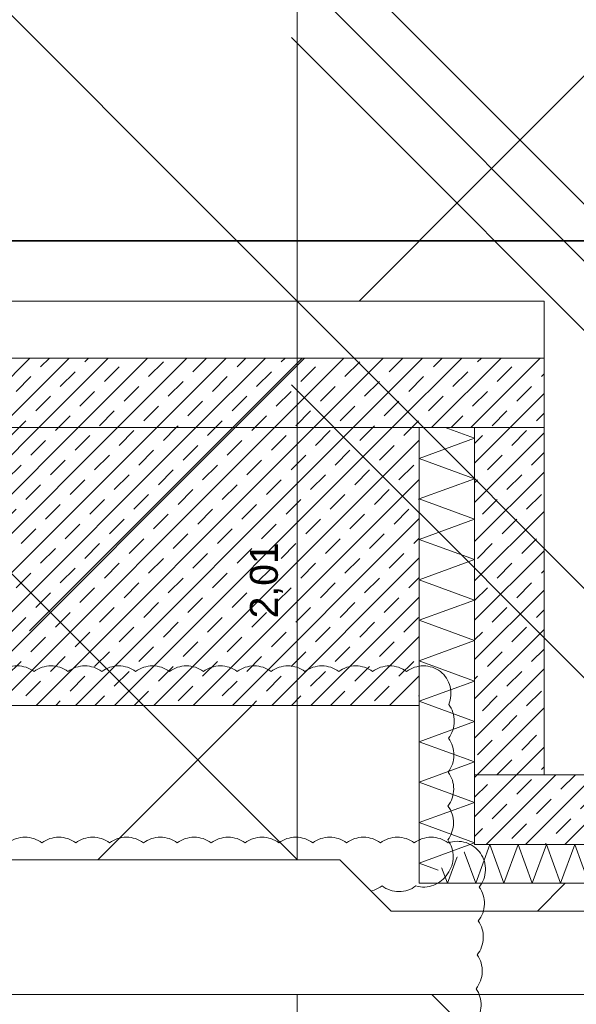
# Model space of a CAD drawing. Header units: metres. Extents: x -3716 to 31, y -1854 to 706.
# Tile 109 of 207: x -1823 to -1798, y 538 to 583. Entities that reach past the tile are written whole.
import ezdxf

# ---------------------------------------------------------------- set-up
doc = ezdxf.new("R2010")
doc.units = ezdxf.units.M
doc.header["$LTSCALE"] = 1.25
doc.header["$PDMODE"] = 1
doc.header["$PDSIZE"] = -2
doc.layers.get('0').update_dxf_attribs({"lineweight": 25})
for name, color, linetype, lineweight, true_color in [('00 -Bauelemente -Dämmung innen', 7, 'Continuous', 9, 0xff7fe6), ('30 -35 Decken- 0 Decken', 7, 'Continuous', 35, 0x00ee00), ('70 -77 Revision- 2 Wolken', 7, 'Continuous', 18, 0x944cff)]:
    doc.layers.add(name, color=color, linetype=linetype, lineweight=lineweight, true_color=true_color)
doc.layers.add('Keine', color=7, linetype='Continuous', lineweight=9)
doc.styles.add('Arial', font='arial.ttf')
doc.dimstyles.new('SIA_DIN1356', dxfattribs={"dimtxt": 1.258608, "dimasz": 2.80603, "dimexe": 2.5, "dimexo": 3.75, "dimgap": 0.625, "dimtad": 1, "dimdec": 3, "dimtxsty": 'Arial', "dimblk": 'VW_SLASH-1', "dimblk1": 'VW_SLASH-1', "dimblk2": 'VW_SLASH-1', "dimcen": 0, "dimdle": 2.5, "dimadec": 3, "dimazin": 0, "dimtfac": 1, "dimtdec": 3, "dimtix": 1, "dimtmove": 0, "dimatfit": 0, "dimldrblk": 'VW_FILLEDARROW-1', "dimfxl": 1, "dimfrac": 2, "dimtolj": 1, "dimarcsym": 0})
pattern_1 = [(45, (0, 0), (0.07071068, -0.07071068), []), (45, (0.03536, -0.03536), (0.07071068, -0.07071068), [0.075, -0.05])]

# ---------------------------------------------------------------- blocks, each defined once
blk = doc.blocks.new('Gruppe-625')
at = {"color": 255, "linetype": 'Continuous', "lineweight": 5}
blk.add_wipeout([(-89.5709, 11.648), (-87.8709, 11.648), (-88.0709, 11.788), (-89.3709, 11.788)], dxfattribs=at).dxf.layer = '00 -Bauelemente -Dämmung innen'
blk = doc.blocks.new('Gruppe-626')
at = {"layer": '00 -Bauelemente -Dämmung innen', "color": 7, "transparency": 33554687, "flags": 128}
for points in [[(-89.4085, 11.7617), (-89.3671, 11.648), (-89.3161, 11.788), (-89.2652, 11.648), (-89.2142, 11.788), (-89.1633, 11.648), (-89.1123, 11.788), (-89.0614, 11.648), (-89.0104, 11.788), (-88.9594, 11.648), (-88.9085, 11.788), (-88.8575, 11.648), (-88.8066, 11.788), (-88.7556, 11.648), (-88.7047, 11.788), (-88.6537, 11.648), (-88.6027, 11.788), (-88.5518, 11.648), (-88.5008, 11.788), (-88.4499, 11.648), (-88.3989, 11.788), (-88.348, 11.648), (-88.297, 11.788), (-88.2461, 11.648), (-88.1951, 11.788), (-88.1441, 11.648), (-88.0932, 11.788), (-88.0422, 11.648), (-88.0074, 11.7436)], [(-89.4342, 11.7437), (-89.469, 11.648), (-89.4897, 11.7049)], [(-87.9262, 11.6867), (-87.9403, 11.648), (-87.9641, 11.7132)], [(-87.9262, 11.6867), (-87.9403, 11.648), (-87.9641, 11.7132)]]:
    blk.add_lwpolyline(points, dxfattribs=at)
blk = doc.blocks.new('Gruppe-627')
at = {"layer": '00 -Bauelemente -Dämmung innen', "color": 7, "linetype": 'Continuous', "lineweight": 9, "transparency": 33554687}
blk.add_line((-88.0709, 11.788), (-89.3709, 11.788), dxfattribs=at)
blk = doc.blocks.new('Gruppe-628')
at = {"layer": '00 -Bauelemente -Dämmung innen', "color": 7, "linetype": 'Continuous', "lineweight": 9, "transparency": 33554687}
blk.add_line((-89.5709, 11.648), (-87.8709, 11.648), dxfattribs=at)
blk = doc.blocks.new('Gruppe-629')
at = {"layer": '00 -Bauelemente -Dämmung innen', "color": 7, "transparency": 33554687}
for name in ['Gruppe-627', 'Gruppe-628']:
    blk.add_blockref(name, (0, 0), dxfattribs=at)
blk = doc.blocks.new('Gruppe-630')
at = {"layer": '00 -Bauelemente -Dämmung innen', "color": 7}
blk.add_blockref('Gruppe-625', (0, 0), dxfattribs=at)
at = {"layer": '00 -Bauelemente -Dämmung innen', "color": 7, "transparency": 33554687}
for name in ['Gruppe-629', 'Gruppe-626']:
    blk.add_blockref(name, (0, 0), dxfattribs=at)
blk = doc.blocks.new('Gruppe-631')
at = {"layer": '00 -Bauelemente -Dämmung innen', "color": 7, "transparency": 33554687}
blk.add_blockref('Gruppe-630', (0, 0), dxfattribs=at)
at = {"layer": '00 -Bauelemente -Dämmung innen', "color": 0, "flags": 1}
for tag in ['IFC_UUID', 'instanceID', 'prm0_name', 'prm0_type', 'prm0_value', 'prm1_name', 'prm1_type', 'prm1_value', 'prm2_name', 'prm2_type', 'prm2_value', 'prm3_name', 'prm3_type', 'prm3_value', 'prm4_name', 'prm4_type', 'prm4_value', 'prm5_name', 'prm5_type', 'prm5_value', 'prm6_name', 'prm6_type', 'prm6_value']:
    blk.add_attdef(tag, (-89.5709, 11.648), '', height=0.00018, dxfattribs=at)
blk = doc.blocks.new('Gruppe-660')
at = {"color": 255, "linetype": 'Continuous', "lineweight": 5}
blk.add_wipeout([(-89.3709, 11.788), (-89.3709, 13.288), (-89.5709, 13.288), (-89.5709, 11.648)], dxfattribs=at).dxf.layer = '00 -Bauelemente -Dämmung innen'
blk = doc.blocks.new('Gruppe-661')
at = {"layer": '00 -Bauelemente -Dämmung innen', "color": 7, "transparency": 33554687, "flags": 128}
blk.add_lwpolyline([(-89.5025, 11.6959), (-89.5709, 11.7208), (-89.3709, 11.7936), (-89.5709, 11.8664), (-89.3709, 11.9392), (-89.5709, 12.012), (-89.3709, 12.0848), (-89.5709, 12.1576), (-89.3709, 12.2304), (-89.5709, 12.3031), (-89.3709, 12.3759), (-89.5709, 12.4487), (-89.3709, 12.5215), (-89.5709, 12.5943), (-89.3709, 12.6671), (-89.5709, 12.7399), (-89.3709, 12.8127), (-89.5709, 12.8855), (-89.3709, 12.9583), (-89.5709, 13.0311), (-89.3709, 13.1039), (-89.5709, 13.1767), (-89.3709, 13.2495), (-89.4768, 13.288)], dxfattribs=at)
blk = doc.blocks.new('Gruppe-662')
at = {"layer": '00 -Bauelemente -Dämmung innen', "color": 7, "linetype": 'Continuous', "lineweight": 9, "transparency": 33554687}
blk.add_line((-89.5709, 13.288), (-89.5709, 11.648), dxfattribs=at)
blk = doc.blocks.new('Gruppe-663')
at = {"layer": '00 -Bauelemente -Dämmung innen', "color": 7, "linetype": 'Continuous', "lineweight": 9, "transparency": 33554687}
blk.add_line((-89.3709, 11.788), (-89.3709, 13.288), dxfattribs=at)
blk = doc.blocks.new('Gruppe-664')
at = {"layer": '00 -Bauelemente -Dämmung innen', "color": 7, "transparency": 33554687}
for name in ['Gruppe-662', 'Gruppe-663']:
    blk.add_blockref(name, (0, 0), dxfattribs=at)
blk = doc.blocks.new('Gruppe-665')
at = {"layer": '00 -Bauelemente -Dämmung innen', "color": 7}
blk.add_blockref('Gruppe-660', (0, 0), dxfattribs=at)
at = {"layer": '00 -Bauelemente -Dämmung innen', "color": 7, "transparency": 33554687}
for name in ['Gruppe-661', 'Gruppe-664']:
    blk.add_blockref(name, (0, 0), dxfattribs=at)
blk = doc.blocks.new('Gruppe-666')
at = {"layer": '00 -Bauelemente -Dämmung innen', "color": 7, "transparency": 33554687}
blk.add_blockref('Gruppe-665', (0, 0), dxfattribs=at)
at = {"layer": '00 -Bauelemente -Dämmung innen', "color": 0, "flags": 1}
for tag in ['IFC_UUID', 'instanceID', 'prm0_name', 'prm0_type', 'prm0_value', 'prm1_name', 'prm1_type', 'prm1_value', 'prm2_name', 'prm2_type', 'prm2_value', 'prm3_name', 'prm3_type', 'prm3_value', 'prm4_name', 'prm4_type', 'prm4_value', 'prm5_name', 'prm5_type', 'prm5_value', 'prm6_name', 'prm6_type', 'prm6_value']:
    blk.add_attdef(tag, (-89.5709, 11.648), '', height=0.00018, dxfattribs=at)
blk = doc.blocks.new('VW_SLASH-1')
at = {"color": 0, "linetype": 'ByBlock', "lineweight": -2, "transparency": 16777216}
blk.add_line((0.8909, 0), (-1, 0), dxfattribs=at)
at = {"color": 0, "lineweight": 20, "transparency": 16777216, "flags": 128}
blk.add_lwpolyline([(0.5001, 0.5001), (-0.5001, -0.5001)], dxfattribs=at)
blk = doc.blocks.new('*D1005')
at = {"layer": '30 -35 Decken- 0 Decken', "color": 0, "linetype": 'Continuous', "lineweight": -2}
for p, q in [((-94.921, 16.188), (-94.921, 16.4595)), ((-93.721, 16.188), (-93.721, 16.4595)), ((-97.727, 13.9595), (-100.5331, 13.9595)), ((-93.721, 13.9595), (-94.921, 13.9595)), ((-90.915, 13.9595), (-88.1089, 13.9595))]:
    blk.add_line(p, q, dxfattribs=at)
at = {"layer": 'Defpoints', "color": 0}
for p in [(-94.921, 13.9595), (-94.921, 12.438), (-93.721, 12.438)]:
    blk.add_point(p, dxfattribs=at)
at = {"layer": '30 -35 Decken- 0 Decken', "color": 0, "lineweight": -2, "xscale": 2.8060302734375, "yscale": 2.8060302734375, "zscale": 2.8060302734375}
blk.add_blockref('VW_SLASH-1', (-94.921, 13.9595), dxfattribs=at)
at = {"layer": '30 -35 Decken- 0 Decken', "color": 0, "lineweight": -2, "xscale": 2.8060302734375, "yscale": 2.8060302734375, "zscale": 2.8060302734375, "rotation": 180}
blk.add_blockref('VW_SLASH-1', (-93.721, 13.9595), dxfattribs=at)
at = {"layer": '30 -35 Decken- 0 Decken', "color": 0, "lineweight": 9, "insert": (-94.321, 14.0449), "char_height": 0.10069, "attachment_point": 5, "style": 'Arial'}
blk.add_mtext('\\A1;1,20', dxfattribs=at)
blk = doc.blocks.new('VW_FILLEDARROW-1')
at = {"linetype": 'Continuous', "lineweight": 0, "transparency": 16777216}
blk.add_hatch(color=0, dxfattribs=at).paths.add_polyline_path([(-1.4144, 0.379), (0, 0), (-1.4144, -0.379)])
at = {"color": 0, "lineweight": 5, "transparency": 16777216, "flags": 128}
blk.add_lwpolyline([(-1.4144, 0.379), (0, 0), (-1.4144, -0.379)], close=True, dxfattribs=at)
blk = doc.blocks.new('*D1006')
at = {"layer": '30 -35 Decken- 0 Decken', "color": 0, "linetype": 'Continuous', "lineweight": -2}
for p, q in [((-92.771, 17.293), (-92.771, 16.4595)), ((-93.721, 16.188), (-93.721, 16.4595)), ((-96.527, 13.9595), (-99.3331, 13.9595)), ((-92.771, 13.9595), (-93.721, 13.9595)), ((-89.965, 13.9595), (-87.1589, 13.9595))]:
    blk.add_line(p, q, dxfattribs=at)
at = {"layer": 'Defpoints', "color": 0}
for p in [(-93.721, 13.9595), (-92.771, 13.543), (-93.721, 12.438)]:
    blk.add_point(p, dxfattribs=at)
at = {"layer": '30 -35 Decken- 0 Decken', "color": 0, "lineweight": -2, "xscale": 2.8060302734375, "yscale": 2.8060302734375, "zscale": 2.8060302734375}
blk.add_blockref('VW_SLASH-1', (-93.721, 13.9595), dxfattribs=at)
at = {"layer": '30 -35 Decken- 0 Decken', "color": 0, "lineweight": -2, "xscale": 2.8060302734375, "yscale": 2.8060302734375, "zscale": 2.8060302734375, "rotation": 180}
blk.add_blockref('VW_SLASH-1', (-92.771, 13.9595), dxfattribs=at)
at = {"layer": '30 -35 Decken- 0 Decken', "color": 0, "lineweight": 9, "insert": (-93.246, 14.0359), "char_height": 0.10069, "attachment_point": 5, "style": 'Arial'}
blk.add_mtext('\\A1;95', dxfattribs=at)
blk = doc.blocks.new('*D1007')
at = {"layer": '30 -35 Decken- 0 Decken', "color": 0, "linetype": 'Continuous', "lineweight": -2}
for p, q in [((-89.571, 17.493), (-89.571, 16.4595)), ((-92.771, 17.293), (-92.771, 16.4595)), ((-95.577, 13.9595), (-98.3831, 13.9595)), ((-89.571, 13.9595), (-92.771, 13.9595)), ((-86.765, 13.9595), (-83.9589, 13.9595))]:
    blk.add_line(p, q, dxfattribs=at)
at = {"layer": 'Defpoints', "color": 0}
for p in [(-92.771, 13.9595), (-89.571, 13.743), (-92.771, 13.543)]:
    blk.add_point(p, dxfattribs=at)
at = {"layer": '30 -35 Decken- 0 Decken', "color": 0, "lineweight": -2, "xscale": 2.8060302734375, "yscale": 2.8060302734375, "zscale": 2.8060302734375}
blk.add_blockref('VW_SLASH-1', (-92.771, 13.9595), dxfattribs=at)
at = {"layer": '30 -35 Decken- 0 Decken', "color": 0, "lineweight": -2, "xscale": 2.8060302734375, "yscale": 2.8060302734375, "zscale": 2.8060302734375, "rotation": 180}
blk.add_blockref('VW_SLASH-1', (-89.571, 13.9595), dxfattribs=at)
at = {"layer": '30 -35 Decken- 0 Decken', "color": 0, "lineweight": 9, "insert": (-91.171, 14.0699), "char_height": 0.10069, "attachment_point": 5, "style": 'Arial'}
blk.add_mtext('\\A1;3,20', dxfattribs=at)
blk = doc.blocks.new('*D1012')
at = {"layer": '30 -35 Decken- 0 Decken', "color": 0, "linetype": 'Continuous', "lineweight": -2}
for p, q in [((-88.627, 16.549), (-88.627, 19.3551)), ((-88.627, 13.538), (-88.627, 13.743)), ((-85.3709, 13.743), (-86.127, 13.743)), ((-85.3709, 13.538), (-86.127, 13.538)), ((-88.627, 10.732), (-88.627, 7.9259))]:
    blk.add_line(p, q, dxfattribs=at)
at = {"layer": 'Defpoints', "color": 0}
for p in [(-89.1209, 13.743), (-88.627, 13.743), (-89.1209, 13.538)]:
    blk.add_point(p, dxfattribs=at)
at = {"layer": '30 -35 Decken- 0 Decken', "color": 0, "lineweight": -2, "xscale": 2.8060302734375, "yscale": 2.8060302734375, "zscale": 2.8060302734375}
for p, rotation in [((-88.627, 13.743), 270), ((-88.627, 13.538), 90)]:
    blk.add_blockref('VW_SLASH-1', p, dxfattribs=dict(at, rotation=rotation))
at = {"layer": '30 -35 Decken- 0 Decken', "color": 0, "lineweight": 9, "insert": (-86.0214, 13.6405), "char_height": 0.100689, "attachment_point": 5, "rotation": 90, "style": 'Arial'}
blk.add_mtext('\\A1;20\\S5^ ;', dxfattribs=at)
blk = doc.blocks.new('*D1013')
at = {"layer": '30 -35 Decken- 0 Decken', "color": 0, "linetype": 'Continuous', "lineweight": -2}
for p, q in [((-88.627, 16.344), (-88.627, 19.1501)), ((-88.627, 13.288), (-88.627, 13.538)), ((-85.3709, 13.538), (-86.127, 13.538)), ((-92.0709, 13.288), (-91.127, 13.288)), ((-88.627, 10.482), (-88.627, 7.6759))]:
    blk.add_line(p, q, dxfattribs=at)
at = {"layer": 'Defpoints', "color": 0}
for p in [(-89.1209, 13.538), (-88.627, 13.538), (-88.3209, 13.288)]:
    blk.add_point(p, dxfattribs=at)
at = {"layer": '30 -35 Decken- 0 Decken', "color": 0, "lineweight": -2, "xscale": 2.8060302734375, "yscale": 2.8060302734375, "zscale": 2.8060302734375}
for p, rotation in [((-88.627, 13.538), 270), ((-88.627, 13.288), 90)]:
    blk.add_blockref('VW_SLASH-1', p, dxfattribs=dict(at, rotation=rotation))
at = {"layer": '30 -35 Decken- 0 Decken', "color": 0, "lineweight": 9, "insert": (-88.7034, 13.413), "char_height": 0.10069, "attachment_point": 5, "rotation": 90, "style": 'Arial'}
blk.add_mtext('\\A1;25', dxfattribs=at)
blk = doc.blocks.new('*D1014')
at = {"layer": '30 -35 Decken- 0 Decken', "color": 0, "linetype": 'Continuous', "lineweight": -2}
for p, q in [((-88.627, 16.094), (-88.627, 18.9001)), ((-92.0709, 13.288), (-91.127, 13.288)), ((-88.627, 12.038), (-88.627, 13.288)), ((-91.8209, 12.038), (-91.127, 12.038)), ((-88.627, 9.232), (-88.627, 6.4259))]:
    blk.add_line(p, q, dxfattribs=at)
at = {"layer": 'Defpoints', "color": 0}
for p in [(-88.627, 13.288), (-88.3209, 13.288), (-88.0709, 12.038)]:
    blk.add_point(p, dxfattribs=at)
at = {"layer": '30 -35 Decken- 0 Decken', "color": 0, "lineweight": -2, "xscale": 2.8060302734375, "yscale": 2.8060302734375, "zscale": 2.8060302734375}
for p, rotation in [((-88.627, 13.288), 270), ((-88.627, 12.038), 90)]:
    blk.add_blockref('VW_SLASH-1', p, dxfattribs=dict(at, rotation=rotation))
at = {"layer": '30 -35 Decken- 0 Decken', "color": 0, "lineweight": 9, "insert": (-88.7375, 12.663), "char_height": 0.10069, "attachment_point": 5, "rotation": 90, "style": 'Arial'}
blk.add_mtext('\\A1;1,25', dxfattribs=at)
blk = doc.blocks.new('*D1064')
at = {"layer": '30 -35 Decken- 0 Decken', "color": 0, "linetype": 'Continuous', "lineweight": -2}
for p, q in [((-90.01, 16.549), (-90.01, 19.3551)), ((-91.573, 13.743), (-92.51, 13.743)), ((-90.01, 11.733), (-90.01, 13.743)), ((-93.073, 11.733), (-92.51, 11.733)), ((-90.01, 8.927), (-90.01, 6.1209))]:
    blk.add_line(p, q, dxfattribs=at)
at = {"layer": 'Defpoints', "color": 0}
for p in [(-90.01, 13.743), (-87.823, 13.743), (-89.323, 11.733)]:
    blk.add_point(p, dxfattribs=at)
at = {"layer": '30 -35 Decken- 0 Decken', "color": 0, "lineweight": -2, "xscale": 2.8060302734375, "yscale": 2.8060302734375, "zscale": 2.8060302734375}
for p, rotation in [((-90.01, 13.743), 270), ((-90.01, 11.733), 90)]:
    blk.add_blockref('VW_SLASH-1', p, dxfattribs=dict(at, rotation=rotation))
at = {"layer": '30 -35 Decken- 0 Decken', "color": 0, "lineweight": 9, "insert": (-90.1205, 12.738), "char_height": 0.10069, "attachment_point": 5, "rotation": 90, "style": 'Arial'}
blk.add_mtext('\\A1;2,01', dxfattribs=at)
blk = doc.blocks.new('Gruppe-716')
at = {"layer": '70 -77 Revision- 2 Wolken', "transparency": 33554687, "flags": 128}
blk.add_lwpolyline([(-93.03, 12.41, -0.162278), (-92.969, 12.4303, -0.162278), (-92.9081, 12.41, -0.162278), (-92.8471, 12.4303, -0.162278), (-92.7862, 12.41, -0.162278), (-92.7252, 12.4303, -0.162278), (-92.6642, 12.41, -0.162278), (-92.6033, 12.4303, -0.162278), (-92.5423, 12.41, -0.162278), (-92.4814, 12.4303, -0.162278), (-92.4204, 12.41, -0.162278), (-92.3594, 12.4303, -0.162278), (-92.2985, 12.41, -0.162278), (-92.2375, 12.4303, -0.162278), (-92.1766, 12.41, -0.162278), (-92.1156, 12.4303, -0.162278), (-92.0546, 12.41, -0.162278), (-91.9937, 12.4303, -0.162278), (-91.9327, 12.41, -0.162278), (-91.8718, 12.4303, -0.162278), (-91.8108, 12.41, -0.162278), (-91.7498, 12.4303, -0.162278), (-91.6889, 12.41, -0.162278), (-91.6279, 12.4303, -0.162278), (-91.567, 12.41, -0.162278), (-91.506, 12.4303, -0.162278), (-91.445, 12.41, -0.162278), (-91.3841, 12.4303, -0.162278), (-91.3231, 12.41, -0.162278), (-91.2622, 12.4303, -0.162278), (-91.2012, 12.41, -0.162278), (-91.1402, 12.4303, -0.162278), (-91.0793, 12.41, -0.162278), (-91.0183, 12.4303, -0.162278), (-90.9574, 12.41, -0.162278), (-90.8964, 12.4303, -0.162278), (-90.8354, 12.41, -0.162278), (-90.7745, 12.4303, -0.162278), (-90.7135, 12.41, -0.162278), (-90.6526, 12.4303, -0.162278), (-90.5916, 12.41, -0.162278), (-90.5306, 12.4303, -0.162278), (-90.4697, 12.41, -0.162278), (-90.4087, 12.4303, -0.162278), (-90.3478, 12.41, -0.162278), (-90.2868, 12.4303, -0.162278), (-90.2258, 12.41, -0.162278), (-90.1649, 12.4303, -0.162278), (-90.1039, 12.41, -0.162278), (-90.043, 12.4303, -0.162278), (-89.982, 12.41, -0.162278), (-89.921, 12.4303, -0.162278), (-89.8601, 12.41, -0.162278), (-89.7991, 12.4303, -0.162278), (-89.7382, 12.41, -0.162278), (-89.6772, 12.4303, -0.162278), (-89.6162, 12.41, -0.162278), (-89.5553, 12.4303, -0.162278), (-89.4943, 12.41, -0.162278), (-89.4596, 12.3559, -0.162278), (-89.4644, 12.2918, -0.162278), (-89.4445, 12.2307, -0.162278), (-89.4652, 12.1699, -0.162278), (-89.4454, 12.1088, -0.162278), (-89.4661, 12.048, -0.162278), (-89.4462, 11.9869, -0.162278), (-89.467, 11.9261, -0.162278), (-89.4471, 11.865, -0.162278), (-89.4679, 11.8042, -0.162278), (-89.448, 11.743, -0.162278), (-89.4688, 11.6822, -0.162278), (-89.5183, 11.6413, -0.162278), (-89.5825, 11.6384, -0.162278), (-89.6435, 11.6182, -0.162278), (-89.7044, 11.6387, -0.162278), (-89.7654, 11.6186, -0.162278), (-89.8263, 11.639, -0.162278), (-89.8874, 11.6189, -0.162278), (-89.9483, 11.6394, -0.162278), (-90.0093, 11.6192, -0.162278), (-90.0702, 11.6397, -0.162278), (-90.1312, 11.6196, -0.162278), (-90.1921, 11.6401, -0.162278), (-90.2531, 11.6199, -0.162278), (-90.314, 11.6404, -0.162278), (-90.375, 11.6203, -0.162278), (-90.4359, 11.6408, -0.162278), (-90.497, 11.6206, -0.162278), (-90.5579, 11.6411, -0.162278), (-90.6189, 11.6209, -0.162278), (-90.6798, 11.6414, -0.162278), (-90.7408, 11.6213, -0.162278), (-90.8017, 11.6418, -0.162278), (-90.8627, 11.6216, -0.162278), (-90.9236, 11.6421, -0.162278), (-90.9846, 11.622, -0.162278), (-91.0455, 11.6425, -0.162278), (-91.1066, 11.6223, -0.162278), (-91.1675, 11.6428, -0.162278), (-91.2285, 11.6226, -0.162278), (-91.2894, 11.6431, -0.162278), (-91.3504, 11.623, -0.162278), (-91.4113, 11.6435, -0.162278), (-91.4723, 11.6233, -0.162278), (-91.5332, 11.6438, -0.162278), (-91.5942, 11.6237, -0.162278), (-91.6551, 11.6442, -0.162278), (-91.7162, 11.624, -0.162278), (-91.7771, 11.6445, -0.162278), (-91.8381, 11.6243, -0.162278), (-91.899, 11.6448, -0.162278), (-91.96, 11.6247, -0.162278), (-92.0209, 11.6452, -0.162278), (-92.0819, 11.625, -0.162278), (-92.1428, 11.6455, -0.162278), (-92.2038, 11.6254, -0.162278), (-92.2647, 11.6459, -0.162278), (-92.3257, 11.6257, -0.162278), (-92.3867, 11.6462, -0.162278), (-92.4477, 11.6261, -0.162278), (-92.5086, 11.6465, -0.162278), (-92.5696, 11.6264, -0.162278), (-92.6305, 11.6469, -0.162278), (-92.6915, 11.6267, -0.162278), (-92.7524, 11.6472, -0.162278), (-92.8134, 11.6271, -0.162278), (-92.8743, 11.6476, -0.162278), (-92.9353, 11.6274, -0.162278), (-92.9962, 11.6479, -0.162278), (-93.0363, 11.6982, -0.162278), (-93.0381, 11.7624, -0.162278), (-93.0577, 11.8236, -0.162278), (-93.0366, 11.8843, -0.162278), (-93.0562, 11.9455, -0.162278), (-93.0351, 12.0062, -0.162278), (-93.0546, 12.0674, -0.162278), (-93.0335, 12.1281, -0.162278), (-93.0531, 12.1893, -0.162278), (-93.032, 12.25, -0.162278), (-93.0516, 12.3113, -0.162278), (-93.0305, 12.372, -0.162278), (-93.0366, 12.3911, -0.162278), (-93.03, 12.41)], format="xyb", close=True, dxfattribs=at)
blk = doc.blocks.new('Gruppe-721')
at = {"color": 255, "linetype": 'Continuous', "lineweight": 9}
blk.add_wipeout([(-92.871, 11.733), (-92.871, 11.248), (-87.7709, 11.248), (-87.7709, 11.548), (-89.6709, 11.548), (-89.8559, 11.733)], dxfattribs=at).dxf.layer = '30 -35 Decken- 0 Decken'
at = {"layer": '30 -35 Decken- 0 Decken', "linetype": 'Continuous', "lineweight": 9}
h = blk.add_hatch(dxfattribs=at)
h.set_pattern_fill('Mörtel_Putz sehr fein SRF', style=0, pattern_type=2)
h.set_pattern_definition([(19.983, (0, 0), (3.0513, -2.96883), [0.19305, -3.66798]), (-13.8697, (0.1815, 0.066), (3.0513, -2.96883), [0.34402, -6.53646]), (-44.215, (0.5155, -0.0165), (-0.57727, -4.28831), [0.21286, -4.04441]), (-97.667, (0.668, -0.165), (-3.62857, -1.31948), [0.21635, -4.11064]), (-160.017, (0.639, -0.3794), (-6.67987, 1.64935), [0.19305, -3.66798]), (166.1303, (0.4577, -0.4453), (-9.73117, 4.61818), [0.34402, -6.53646]), (135.785, (0.1237, -0.363), (0.57727, 4.28831), [0.21286, -4.04441]), (82.333, (-0.029, -0.2145), (3.62857, 1.31948), [0.21635, -4.11064]), (-110.556, (-1.1957, 1.773), (4.232, -2.40967), [0.17615, -4.14553]), (-67.1952, (-1.2576, 1.608), (4.23201, -2.40967), [0.28547, -6.7182]), (-29.657, (-1.147, 1.345), (5.74945, 1.63685), [0.1985, -4.67145]), (15.8914, (-0.9746, 1.2468), (1.51744, 4.04652), [0.24366, -5.73426]), (69.444, (-0.74, 1.3135), (-4.232, 2.40967), [0.17615, -4.14553]), (112.8048, (-0.6783, 1.4784), (-1.51744, -4.04652), [0.28547, -6.7182]), (150.343, (-0.789, 1.7415), (-1.51744, -4.04652), [0.1985, -4.67145]), (-164.1086, (-0.9614, 1.8398), (-4.23201, 2.40967), [0.24366, -5.73426]), (-136.779, (0.742, -1.897), (2.8039, -7.00974), [0.18786, -9.2051]), (-68.199, (0.605, -2.025), (9.6487, -0.5773), [0.151, -7.3987]), (-3.424, (0.6614, -2.166), (6.8448, 6.43247), [0.1933, -9.47264]), (43.221, (0.8544, -2.177), (-2.8039, 7.00974), [0.18786, -9.2051]), (111.801, (0.991, -2.0485), (-9.6487, 0.5773), [0.151, -7.3987]), (176.576, (0.935, -1.908), (-6.8448, -6.43247), [0.1933, -9.47264]), (142.0458, (-1.1546, -1.1546), (-0.65974, -4.04091), [0.26147, -4.9679]), (80.7274, (-1.3606, -0.994), (-4.78312, -0.82468), [0.20472, -3.8897]), (41.7948, (-1.3278, -0.7917), (-4.78312, -0.824675), [0.36503, -6.93556]), (9.7824, (-1.0555, -0.5485), (-4.12338, 3.21623), [0.24268, -4.611]), (-37.9542, (-0.8165, -0.5072), (0.65974, 4.04091), [0.26147, -4.9679]), (-99.2726, (-0.6102, -0.668), (5.44286, 4.86558), [0.40944, -3.68497]), (-170.2176, (-0.6763, -1.072), (4.12338, -3.21623), [0.48537, -4.36832])])
h.paths.add_polyline_path([(-92.871, 11.733), (-92.871, 11.248), (-87.7709, 11.248), (-87.7709, 11.548), (-89.6709, 11.548), (-89.8559, 11.733)])
at = {"layer": '30 -35 Decken- 0 Decken', "color": 7, "linetype": 'Continuous', "lineweight": 9}
blk.add_line((-92.871, 11.248), (-87.7709, 11.248), dxfattribs=at)
at = {"layer": '30 -35 Decken- 0 Decken', "color": 7, "linetype": 'Continuous', "lineweight": 9, "flags": 128}
blk.add_lwpolyline([(-92.871, 11.733), (-92.871, 11.248), (-87.7709, 11.248), (-87.7709, 11.548), (-89.6709, 11.548), (-89.8559, 11.733)], close=True, dxfattribs=at)
blk = doc.blocks.new('Gruppe-752')
at = {"layer": '70 -77 Revision- 2 Wolken', "transparency": 33554687, "flags": 128}
blk.add_lwpolyline([(-92.88, 11.7936, -0.162278), (-92.819, 11.8139, -0.162278), (-92.7581, 11.7936, -0.162278), (-92.6971, 11.8139, -0.162278), (-92.6362, 11.7936, -0.162278), (-92.5752, 11.8139, -0.162278), (-92.5142, 11.7936, -0.162278), (-92.4533, 11.8139, -0.162278), (-92.3923, 11.7936, -0.162278), (-92.3314, 11.8139, -0.162278), (-92.2704, 11.7936, -0.162278), (-92.2094, 11.8139, -0.162278), (-92.1485, 11.7936, -0.162278), (-92.0875, 11.8139, -0.162278), (-92.0266, 11.7936, -0.162278), (-91.9656, 11.8139, -0.162278), (-91.9046, 11.7936, -0.162278), (-91.8437, 11.8139, -0.162278), (-91.7827, 11.7936, -0.162278), (-91.7218, 11.8139, -0.162278), (-91.6608, 11.7936, -0.162278), (-91.5998, 11.8139, -0.162278), (-91.5389, 11.7936, -0.162278), (-91.4779, 11.8139, -0.162278), (-91.417, 11.7936, -0.162278), (-91.356, 11.8139, -0.162278), (-91.295, 11.7936, -0.162278), (-91.2341, 11.8139, -0.162278), (-91.1731, 11.7936, -0.162278), (-91.1122, 11.8139, -0.162278), (-91.0512, 11.7936, -0.162278), (-90.9902, 11.8139, -0.162278), (-90.9293, 11.7936, -0.162278), (-90.8683, 11.8139, -0.162278), (-90.8074, 11.7936, -0.162278), (-90.7464, 11.8139, -0.162278), (-90.6854, 11.7936, -0.162278), (-90.6245, 11.8139, -0.162278), (-90.5635, 11.7936, -0.162278), (-90.5026, 11.8139, -0.162278), (-90.4416, 11.7936, -0.162278), (-90.3806, 11.8139, -0.162278), (-90.3197, 11.7936, -0.162278), (-90.2587, 11.8139, -0.162278), (-90.1978, 11.7936, -0.162278), (-90.1368, 11.8139, -0.162278), (-90.0758, 11.7936, -0.162278), (-90.0149, 11.8139, -0.162278), (-89.9539, 11.7936, -0.162278), (-89.893, 11.8139, -0.162278), (-89.832, 11.7936, -0.162278), (-89.771, 11.8139, -0.162278), (-89.7101, 11.7936, -0.162278), (-89.6491, 11.8139, -0.162278), (-89.5882, 11.7936, -0.162278), (-89.5272, 11.8139, -0.162278), (-89.4662, 11.7936, -0.162278), (-89.402, 11.7943, -0.162278), (-89.3501, 11.7564, -0.162278), (-89.3318, 11.6948, -0.162278), (-89.3541, 11.6345, -0.162278), (-89.3357, 11.5729, -0.162278), (-89.358, 11.5127, -0.162278), (-89.3396, 11.4511, -0.162278), (-89.3619, 11.3908, -0.162278), (-89.3435, 11.3292, -0.162278), (-89.3658, 11.2689, -0.162278), (-89.3474, 11.2074, -0.162278), (-89.3697, 11.1471, -0.162278), (-89.4178, 11.1045, -0.162278), (-89.4818, 11.0992, -0.162278), (-89.5429, 11.0791, -0.162278), (-89.6038, 11.0996, -0.162278), (-89.6648, 11.0795, -0.162278), (-89.7257, 11.1, -0.162278), (-89.7867, 11.0799, -0.162278), (-89.8476, 11.1004, -0.162278), (-89.9086, 11.0803, -0.162278), (-89.9695, 11.1008, -0.162278), (-90.0305, 11.0806, -0.162278), (-90.0914, 11.1012, -0.162278), (-90.1525, 11.081, -0.162278), (-90.2134, 11.1015, -0.162278), (-90.2744, 11.0814, -0.162278), (-90.3353, 11.1019, -0.162278), (-90.3963, 11.0818, -0.162278), (-90.4572, 11.1023, -0.162278), (-90.5182, 11.0822, -0.162278), (-90.5791, 11.1027, -0.162278), (-90.6401, 11.0826, -0.162278), (-90.701, 11.1031, -0.162278), (-90.7621, 11.083, -0.162278), (-90.823, 11.1035, -0.162278), (-90.884, 11.0833, -0.162278), (-90.9449, 11.1039, -0.162278), (-91.0059, 11.0837, -0.162278), (-91.0668, 11.1042, -0.162278), (-91.1278, 11.0841, -0.162278), (-91.1887, 11.1046, -0.162278), (-91.2497, 11.0845, -0.162278), (-91.3106, 11.105, -0.162278), (-91.3717, 11.0849, -0.162278), (-91.4326, 11.1054, -0.162278), (-91.4936, 11.0853, -0.162278), (-91.5545, 11.1058, -0.162278), (-91.6155, 11.0857, -0.162278), (-91.6764, 11.1062, -0.162278), (-91.7374, 11.0861, -0.162278), (-91.7983, 11.1066, -0.162278), (-91.8593, 11.0864, -0.162278), (-91.9202, 11.107, -0.162278), (-91.9813, 11.0868, -0.162278), (-92.0422, 11.1073, -0.162278), (-92.1032, 11.0872, -0.162278), (-92.1641, 11.1077, -0.162278), (-92.2251, 11.0876, -0.162278), (-92.286, 11.1081, -0.162278), (-92.347, 11.088, -0.162278), (-92.4079, 11.1085, -0.162278), (-92.4689, 11.0884, -0.162278), (-92.5298, 11.1089, -0.162278), (-92.5909, 11.0888, -0.162278), (-92.6517, 11.1093, -0.162278), (-92.7128, 11.0891, -0.162278), (-92.7737, 11.1097, -0.162278), (-92.8372, 11.1001, -0.162278), (-92.8938, 11.1306, -0.162278), (-92.9128, 11.192, -0.162278), (-92.8912, 11.2525, -0.162278), (-92.9103, 11.3139, -0.162278), (-92.8887, 11.3744, -0.162278), (-92.9078, 11.4357, -0.162278), (-92.8862, 11.4963, -0.162278), (-92.9052, 11.5576, -0.162278), (-92.8836, 11.6182, -0.162278), (-92.9027, 11.6795, -0.162278), (-92.8811, 11.7401, -0.162278), (-92.8895, 11.767, -0.162278), (-92.88, 11.7936)], format="xyb", close=True, dxfattribs=at)
blk = doc.blocks.new('_Feinplanum 2D-3 (3D)')
at = {"layer": '30 -35 Decken- 0 Decken', "color": 7}
blk.add_blockref('Gruppe-721', (0, 0), dxfattribs=at)
at = {"layer": '70 -77 Revision- 2 Wolken'}
blk.add_blockref('Gruppe-752', (0, 0), dxfattribs=at)
blk = doc.blocks.new('Gruppe-668')
at = {"layer": '30 -35 Decken- 0 Decken', "color": 7, "linetype": 'Continuous', "lineweight": 9}
for base, p1, p2, text, override, picture, middle in [((-92.77099996, 13.95948203), (-89.57099996, 13.743), (-92.77099996, 13.543), '3,20', {"dimtxt": 0.100689, "dimgap": 0.05, "dimdec": 8, "dimpost": '<>', "dimtxsty": 'Arial', "dimtmove": 2}, '*D1007', (-91.17099996, 14.06994557)), ((-93.72099996, 13.95948203), (-92.77099996, 13.543), (-93.72099996, 12.438), '95', {"dimtxt": 0.100689, "dimgap": 0.025, "dimdec": 8, "dimpost": '<>', "dimtxsty": 'Arial', "dimtmove": 2}, '*D1006', (-93.24599996, 14.03588359)), ((-94.92099996, 13.95948203), (-93.72099996, 12.438), (-94.92099996, 12.438), '1,20', {"dimtxt": 0.100689, "dimgap": 0.025, "dimdec": 8, "dimpost": '<>', "dimtxsty": 'Arial', "dimtmove": 2}, '*D1005', (-94.32099996, 14.04494557))]:
    dim = blk.add_linear_dim(base=base, p1=p1, p2=p2, text=text, dimstyle='SIA_DIN1356', override=override, dxfattribs=at)
    dim.commit()
    dim.dimension.update_dxf_attribs({"geometry": picture, "text_midpoint": middle})
blk = doc.blocks.new('Gruppe-670')
at = {"layer": '30 -35 Decken- 0 Decken', "color": 7, "linetype": 'Continuous', "lineweight": 9}
for base, p1, p2, text, override, picture, middle in [((-88.627, 13.743), (-89.12090884, 13.538), (-89.12090884, 13.743), '20\\S5^ ;', {"dimtxt": 0.100689, "dimgap": 0.025, "dimdec": 8, "dimpost": '<>', "dimtxsty": 'Arial', "dimtix": 0, "dimtmove": 2}, '*D1012', (-86.02136734, 13.6405)), ((-88.627, 13.538), (-88.32090884, 13.288), (-89.12090884, 13.538), '25', {"dimtxt": 0.100689, "dimgap": 0.025, "dimdec": 8, "dimpost": '<>', "dimtxsty": 'Arial', "dimtmove": 2}, '*D1013', (-88.70340156, 13.413)), ((-88.627, 13.288), (-88.07090884, 12.038), (-88.32090884, 13.288), '1,25', {"dimtxt": 0.100689, "dimgap": 0.05, "dimdec": 8, "dimpost": '<>', "dimtxsty": 'Arial', "dimtmove": 2}, '*D1014', (-88.73746354, 12.663))]:
    dim = blk.add_linear_dim(base=base, p1=p1, p2=p2, angle=270, text=text, dimstyle='SIA_DIN1356', override=override, dxfattribs=at)
    dim.commit()
    dim.dimension.update_dxf_attribs({"geometry": picture, "text_midpoint": middle})
blk = doc.blocks.new('_FU_2D LP6 (3D)')
at = {"layer": '00 -Bauelemente -Dämmung innen', "color": 7}
blk.add_blockref('Gruppe-631', (0, 0), dxfattribs=at)
blk.add_blockref('Gruppe-666', (0, 0), dxfattribs=at)
at = {"color": 255, "linetype": 'Continuous', "lineweight": 9}
blk.add_wipeout([(-96.77099996, 13.288), (-96.77099996, 13.538), (-89.12090884, 13.538), (-89.12090884, 13.288)], dxfattribs=at).dxf.layer = '30 -35 Decken- 0 Decken'
at = {"layer": '30 -35 Decken- 0 Decken', "linetype": 'Continuous', "lineweight": 9}
h = blk.add_hatch(dxfattribs=at)
h.set_pattern_fill('Stahlbeton1  SRF', style=0, pattern_type=2)
h.set_pattern_definition(pattern_1)
h.paths.add_polyline_path([(-96.77099996, 13.288), (-96.77099996, 13.538), (-89.12090884, 13.538), (-89.12090884, 13.288)])
at = {"layer": '30 -35 Decken- 0 Decken', "color": 7, "linetype": 'Continuous', "lineweight": 9, "flags": 128}
blk.add_lwpolyline([(-96.77099996, 13.288), (-96.77099996, 13.538), (-89.12090884, 13.538), (-89.12090884, 13.288)], close=True, dxfattribs=at)
at = {"color": 255, "linetype": 'Continuous', "lineweight": 9}
for points in [[(-89.37090884, 13.743), (-92.92099996, 13.743), (-92.92099996, 13.543), (-89.37090884, 13.543)], [(-89.57099996, 13.288), (-92.77099996, 13.288), (-92.77099996, 12.288), (-89.57099996, 12.288)]]:
    blk.add_wipeout(points, dxfattribs=at).dxf.layer = '30 -35 Decken- 0 Decken'
at = {"layer": '30 -35 Decken- 0 Decken', "linetype": 'Continuous', "lineweight": 9}
h = blk.add_hatch(dxfattribs=at)
h.set_pattern_fill('Stahlbeton1  SRF', style=0, pattern_type=2)
h.set_pattern_definition(pattern_1)
h.paths.add_polyline_path([(-89.57099996, 13.288), (-92.77099996, 13.288), (-92.77099996, 12.288), (-89.57099996, 12.288)])
at = {"layer": '30 -35 Decken- 0 Decken', "color": 7, "linetype": 'Continuous', "lineweight": 9, "flags": 128}
for points in [[(-89.37090884, 13.743), (-92.92099996, 13.743), (-92.92099996, 13.543), (-89.37090884, 13.543)], [(-89.57099996, 13.288), (-92.77099996, 13.288), (-92.77099996, 12.288), (-89.57099996, 12.288)]]:
    blk.add_lwpolyline(points, close=True, dxfattribs=at)
at = {"color": 255, "linetype": 'Continuous', "lineweight": 9}
blk.add_wipeout([(-86.133, 13.148), (-87.87090884, 13.148), (-87.87090884, 11.648), (-89.57090884, 11.648), (-89.57090884, 12.288), (-92.87099996, 12.288), (-92.87099996, 11.733), (-89.85590884, 11.733), (-89.67090884, 11.548), (-87.77090884, 11.548), (-86.24090884, 13.078), (-86.133, 13.078)], dxfattribs=at).dxf.layer = '30 -35 Decken- 0 Decken'
at = {"layer": '30 -35 Decken- 0 Decken', "linetype": 'Continuous', "lineweight": 9}
h = blk.add_hatch(dxfattribs=at)
h.set_pattern_fill('5_Beton unbewehrt', style=0, pattern_type=2)
h.set_pattern_definition([(-135, (0, 0), (0.883883, -0.883883), [2.12132, -1.414214])])
h.paths.add_polyline_path([(-86.133, 13.148), (-87.87090884, 13.148), (-87.87090884, 11.648), (-89.57090884, 11.648), (-89.57090884, 12.288), (-92.87099996, 12.288), (-92.87099996, 11.733), (-89.85590884, 11.733), (-89.67090884, 11.548), (-87.77090884, 11.548), (-86.24090884, 13.078), (-86.133, 13.078)])
at = {"layer": '30 -35 Decken- 0 Decken', "color": 7, "linetype": 'Continuous', "lineweight": 9, "flags": 128}
blk.add_lwpolyline([(-86.133, 13.148), (-87.87090884, 13.148), (-87.87090884, 11.648), (-89.57090884, 11.648), (-89.57090884, 12.288), (-92.87099996, 12.288), (-92.87099996, 11.733), (-89.85590884, 11.733), (-89.67090884, 11.548), (-87.77090884, 11.548), (-86.24090884, 13.078), (-86.133, 13.078)], dxfattribs=at)
at = {"layer": '30 -35 Decken- 0 Decken', "color": 7}
blk.add_blockref('Gruppe-668', (0, 0), dxfattribs=at)
at = {"layer": '70 -77 Revision- 2 Wolken'}
blk.add_blockref('Gruppe-716', (0, 0), dxfattribs=at)
at = {"color": 255, "linetype": 'Continuous', "lineweight": 9}
for points in [[(-96.77099996, 13.743), (-89.12090884, 13.743), (-89.12090884, 13.538), (-96.77099996, 13.538)], [(-89.37090884, 13.288), (-89.12090884, 13.288), (-89.12090884, 12.038), (-89.37090884, 12.038)]]:
    blk.add_wipeout(points, dxfattribs=at).dxf.layer = '30 -35 Decken- 0 Decken'
at = {"layer": '30 -35 Decken- 0 Decken', "linetype": 'Continuous', "lineweight": 9}
h = blk.add_hatch(dxfattribs=at)
h.set_pattern_fill('Stahlbeton1  SRF', style=0, pattern_type=2)
h.set_pattern_definition(pattern_1)
h.paths.add_polyline_path([(-89.37090884, 13.288), (-89.12090884, 13.288), (-89.12090884, 12.038), (-89.37090884, 12.038)])
at = {"layer": '30 -35 Decken- 0 Decken', "color": 7, "linetype": 'Continuous', "lineweight": 9, "flags": 128}
for points in [[(-96.77099996, 13.743), (-89.12090884, 13.743), (-89.12090884, 13.538), (-96.77099996, 13.538)], [(-89.37090884, 13.288), (-89.12090884, 13.288), (-89.12090884, 12.038), (-89.37090884, 12.038)]]:
    blk.add_lwpolyline(points, close=True, dxfattribs=at)
at = {"color": 255, "linetype": 'Continuous', "lineweight": 9}
blk.add_wipeout([(-89.37090884, 11.788), (-89.37090884, 12.038), (-88.07090884, 12.038), (-88.07090884, 11.788)], dxfattribs=at).dxf.layer = '30 -35 Decken- 0 Decken'
at = {"layer": '30 -35 Decken- 0 Decken', "linetype": 'Continuous', "lineweight": 9}
h = blk.add_hatch(dxfattribs=at)
h.set_pattern_fill('Stahlbeton1  SRF', style=0, pattern_type=2)
h.set_pattern_definition(pattern_1)
h.paths.add_polyline_path([(-89.37090884, 11.788), (-89.37090884, 12.038), (-88.07090884, 12.038), (-88.07090884, 11.788)])
at = {"layer": '30 -35 Decken- 0 Decken', "color": 7, "linetype": 'Continuous', "lineweight": 9, "flags": 128}
blk.add_lwpolyline([(-89.37090884, 11.788), (-89.37090884, 12.038), (-88.07090884, 12.038), (-88.07090884, 11.788)], close=True, dxfattribs=at)
at = {"layer": '30 -35 Decken- 0 Decken', "color": 7}
blk.add_blockref('Gruppe-670', (0, 0), dxfattribs=at)
at = {"layer": '30 -35 Decken- 0 Decken', "color": 7, "linetype": 'Continuous', "lineweight": 9}
dim = blk.add_linear_dim(base=(-90.01, 13.743), p1=(-89.32301141, 11.733), p2=(-87.82301141, 13.743), angle=270, text='2,01', dimstyle='SIA_DIN1356', override={"dimtxt": 0.100689, "dimgap": 0.05, "dimdec": 8, "dimpost": '<>', "dimtxsty": 'Arial', "dimtmove": 2}, dxfattribs=at)
dim.commit()
dim.dimension.update_dxf_attribs({"geometry": '*D1064', "text_midpoint": (-90.12046354, 12.738)})

msp = doc.modelspace()

# ---------------------------------------------------------------- block references
at = {"layer": 'Keine', "color": 1, "xscale": 12.5, "yscale": 12.5, "zscale": 12.5}
msp.add_blockref('_FU_2D LP6 (3D)', (-685.453, 398.181), dxfattribs=at)

# ---------------------------------------------------------------- next in the draw order: block references
msp.add_blockref('_Feinplanum 2D-3 (3D)', (-685.453, 398.181), dxfattribs=at)

doc.saveas('drawing.dxf')
